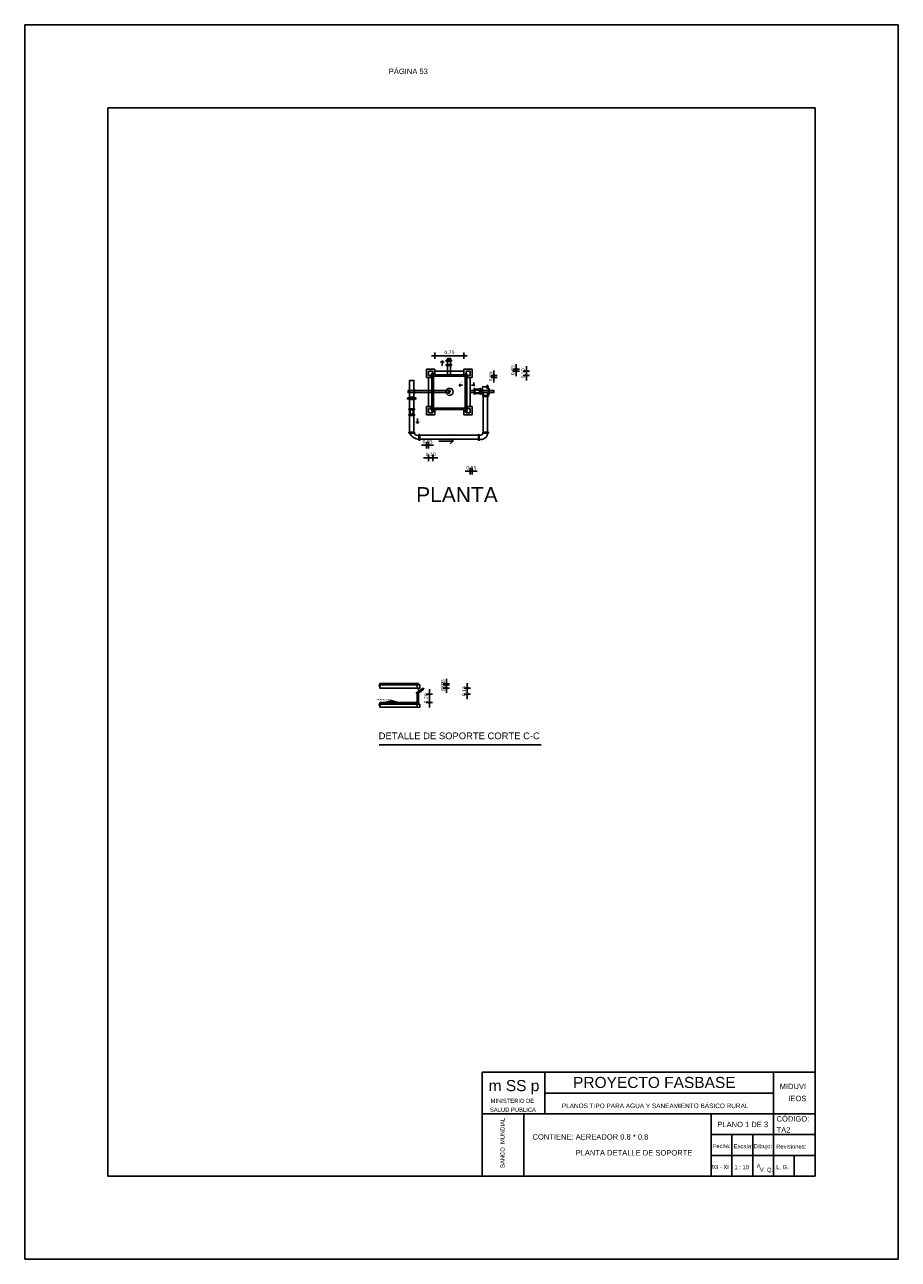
# Model space of a CAD drawing. Header units: metres. Extents: x 1959 to 4131, y 3282 to 4313.
# Tile 10 of 256: x 2065 to 2086, y 4281 to 4311. Entities that reach past the tile are written whole.
import ezdxf
from ezdxf.enums import TextEntityAlignment as Align

# ---------------------------------------------------------------- set-up
doc = ezdxf.new("R2010")
doc.units = ezdxf.units.M
for name, color, linetype in [('Cota', 7, 'Continuous'), ('Cotas', 7, 'Continuous'), ('Dibujo', 7, 'Continuous'), ('Plano', 1, 'Continuous'), ('Texto', 170, 'Continuous')]:
    doc.layers.add(name, color=color, linetype=linetype)
doc.styles.add('Annotative', font='arial.ttf')
doc.styles.get("Standard").update_dxf_attribs({"font": 'arial.ttf'})
doc.styles.add('verdana', font='verdana.ttf')
doc.dimstyles.new('ISO', dxfattribs={"dimtxt": 0.08, "dimasz": 0.06, "dimexe": 0.1, "dimexo": 0.1, "dimgap": 0.04, "dimtad": 1, "dimzin": 1, "dimdsep": 46, "dimtxsty": 'verdana', "dimblk1": 'PAB', "dimblk2": 'PAB', "dimsah": 1, "dimcen": 0, "dimse1": 1, "dimse2": 1, "dimclrd": 7, "dimclre": 8, "dimclrt": 7, "dimadec": 0, "dimazin": 0, "dimtfac": 1, "dimtix": 1, "dimtmove": 0, "dimatfit": 3, "dimldrblk": 'PAB', "dimfxl": 0.1, "dimtvp": 1, "dimtolj": 1, "dimtzin": 1, "dimarcsym": 0})

# ---------------------------------------------------------------- blocks, each defined once
blk = doc.blocks.new('PAB')
at = {"layer": 'Cotas'}
for p, q in [((-1.3, 0), (1.3, 0)), ((0, 1.3), (0, -1.3))]:
    blk.add_line(p, q, dxfattribs=at)
at = {"layer": 'Cotas', "const_width": 0.6}
blk.add_lwpolyline([(-0.3, 0, 1), (0.3, 0, 1)], format="xyb", close=True, dxfattribs=at)
blk = doc.blocks.new('*D1082')
at = {"layer": 'Cota', "color": 7, "lineweight": -2, "transparency": 16777216}
for p, q in [((2076.707, 4302.624), (2076.707, 4302.684)), ((2076.707, 4302.564), (2076.707, 4302.514)), ((2076.707, 4302.454), (2076.707, 4302.394))]:
    blk.add_line(p, q, dxfattribs=at)
at = {"layer": 'Defpoints', "color": 0, "transparency": 16777216}
for p in [(2075.651, 4302.564), (2075.651, 4302.514), (2076.707, 4302.514)]:
    blk.add_point(p, dxfattribs=at)
at = {"layer": 'Cota', "color": 7, "lineweight": -2, "transparency": 16777216, "xscale": 0.06, "yscale": 0.06, "zscale": 0.06}
for p, rotation in [((2076.707, 4302.564), 270), ((2076.707, 4302.514), 90)]:
    blk.add_blockref('PAB', p, dxfattribs=dict(at, rotation=rotation))
at = {"layer": 'Cota', "color": 7, "transparency": 16777216, "insert": (2076.625, 4302.539), "char_height": 0.08, "attachment_point": 5, "rotation": 90, "style": 'verdana'}
blk.add_mtext('\\A1;0.05', dxfattribs=at)
blk = doc.blocks.new('*D1083')
at = {"layer": 'Cota', "color": 7, "lineweight": -2, "transparency": 16777216}
for p, q in [((2076.95, 4302.574), (2076.95, 4302.634)), ((2076.95, 4302.514), (2076.95, 4302.414)), ((2076.95, 4302.354), (2076.95, 4302.294))]:
    blk.add_line(p, q, dxfattribs=at)
at = {"layer": 'Defpoints', "color": 0, "transparency": 16777216}
for p in [(2075.651, 4302.514), (2075.651, 4302.414), (2076.95, 4302.414)]:
    blk.add_point(p, dxfattribs=at)
at = {"layer": 'Cota', "color": 7, "lineweight": -2, "transparency": 16777216, "xscale": 0.06, "yscale": 0.06, "zscale": 0.06}
for p, rotation in [((2076.95, 4302.514), 270), ((2076.95, 4302.414), 90)]:
    blk.add_blockref('PAB', p, dxfattribs=dict(at, rotation=rotation))
at = {"layer": 'Cota', "color": 7, "transparency": 16777216, "insert": (2076.869, 4302.464), "char_height": 0.08, "attachment_point": 5, "rotation": 90, "style": 'verdana'}
blk.add_mtext('\\A1;0.10', dxfattribs=at)
blk = doc.blocks.new('*D1084')
at = {"layer": 'Cota', "color": 7, "lineweight": -2, "transparency": 16777216}
for p, q in [((2076.171, 4302.474), (2076.171, 4302.534)), ((2076.171, 4302.364), (2076.171, 4302.414)), ((2076.171, 4302.304), (2076.171, 4302.244))]:
    blk.add_line(p, q, dxfattribs=at)
at = {"layer": 'Defpoints', "color": 0, "transparency": 16777216}
for p in [(2075.651, 4302.414), (2075.651, 4302.364), (2076.171, 4302.414)]:
    blk.add_point(p, dxfattribs=at)
at = {"layer": 'Cota', "color": 7, "lineweight": -2, "transparency": 16777216, "xscale": 0.06, "yscale": 0.06, "zscale": 0.06}
for p, rotation in [((2076.171, 4302.414), 270), ((2076.171, 4302.364), 90)]:
    blk.add_blockref('PAB', p, dxfattribs=dict(at, rotation=rotation))
at = {"layer": 'Cota', "color": 7, "transparency": 16777216, "insert": (2076.09, 4302.389), "char_height": 0.08, "attachment_point": 5, "rotation": 90, "style": 'verdana'}
blk.add_mtext('\\A1;0.05', dxfattribs=at)
blk = doc.blocks.new('*D1085')
at = {"layer": 'Cota', "color": 7, "lineweight": -2, "transparency": 16777216}
blk.add_line((2075.391, 4302.887), (2074.811, 4302.887), dxfattribs=at)
at = {"layer": 'Defpoints', "color": 0, "transparency": 16777216}
for p in [(2074.751, 4302.887), (2074.751, 4302.514), (2075.451, 4302.514)]:
    blk.add_point(p, dxfattribs=at)
at = {"layer": 'Cota', "color": 7, "lineweight": -2, "transparency": 16777216, "xscale": 0.06, "yscale": 0.06, "zscale": 0.06, "rotation": 180}
blk.add_blockref('PAB', (2074.751, 4302.887), dxfattribs=at)
at = {"layer": 'Cota', "color": 7, "lineweight": -2, "transparency": 16777216, "xscale": 0.06, "yscale": 0.06, "zscale": 0.06}
blk.add_blockref('PAB', (2075.451, 4302.887), dxfattribs=at)
at = {"layer": 'Cota', "color": 7, "transparency": 16777216, "insert": (2075.101, 4302.969), "char_height": 0.08, "attachment_point": 5, "style": 'verdana'}
blk.add_mtext('\\A1;0.70', dxfattribs=at)
blk = doc.blocks.new('*D1086')
at = {"layer": 'Cota', "color": 7, "lineweight": -2, "transparency": 16777216}
for p, q in [((2074.491, 4300.736), (2074.431, 4300.736)), ((2074.551, 4300.736), (2074.601, 4300.736)), ((2074.661, 4300.736), (2074.721, 4300.736))]:
    blk.add_line(p, q, dxfattribs=at)
at = {"layer": 'Defpoints', "color": 0, "transparency": 16777216}
for p in [(2074.551, 4301.464), (2074.601, 4301.464), (2074.601, 4300.736)]:
    blk.add_point(p, dxfattribs=at)
at = {"layer": 'Cota', "color": 7, "lineweight": -2, "transparency": 16777216, "xscale": 0.06, "yscale": 0.06, "zscale": 0.06}
blk.add_blockref('PAB', (2074.551, 4300.736), dxfattribs=at)
at = {"layer": 'Cota', "color": 7, "lineweight": -2, "transparency": 16777216, "xscale": 0.06, "yscale": 0.06, "zscale": 0.06, "rotation": 180}
blk.add_blockref('PAB', (2074.601, 4300.736), dxfattribs=at)
at = {"layer": 'Cota', "color": 7, "transparency": 16777216, "insert": (2074.576, 4300.817), "char_height": 0.08, "attachment_point": 5, "style": 'verdana'}
blk.add_mtext('\\A1;0.05', dxfattribs=at)
blk = doc.blocks.new('*D1087')
at = {"layer": 'Cota', "color": 7, "lineweight": -2, "transparency": 16777216}
for p, q in [((2074.541, 4300.43), (2074.481, 4300.43)), ((2074.601, 4300.43), (2074.701, 4300.43)), ((2074.761, 4300.43), (2074.821, 4300.43))]:
    blk.add_line(p, q, dxfattribs=at)
at = {"layer": 'Defpoints', "color": 0, "transparency": 16777216}
for p in [(2074.601, 4301.514), (2074.701, 4301.514), (2074.701, 4300.43)]:
    blk.add_point(p, dxfattribs=at)
at = {"layer": 'Cota', "color": 7, "lineweight": -2, "transparency": 16777216, "xscale": 0.06, "yscale": 0.06, "zscale": 0.06}
blk.add_blockref('PAB', (2074.601, 4300.43), dxfattribs=at)
at = {"layer": 'Cota', "color": 7, "lineweight": -2, "transparency": 16777216, "xscale": 0.06, "yscale": 0.06, "zscale": 0.06, "rotation": 180}
blk.add_blockref('PAB', (2074.701, 4300.43), dxfattribs=at)
at = {"layer": 'Cota', "color": 7, "transparency": 16777216, "insert": (2074.651, 4300.512), "char_height": 0.08, "attachment_point": 5, "style": 'verdana'}
blk.add_mtext('\\A1;0.10', dxfattribs=at)
blk = doc.blocks.new('*D1088')
at = {"layer": 'Cota', "color": 7, "lineweight": -2, "transparency": 16777216}
for p, q in [((2075.541, 4300.11), (2075.481, 4300.11)), ((2075.651, 4300.11), (2075.601, 4300.11)), ((2075.711, 4300.11), (2075.771, 4300.11))]:
    blk.add_line(p, q, dxfattribs=at)
at = {"layer": 'Defpoints', "color": 0, "transparency": 16777216}
for p in [(2075.601, 4301.464), (2075.651, 4301.464), (2075.601, 4300.11)]:
    blk.add_point(p, dxfattribs=at)
at = {"layer": 'Cota', "color": 7, "lineweight": -2, "transparency": 16777216, "xscale": 0.06, "yscale": 0.06, "zscale": 0.06}
blk.add_blockref('PAB', (2075.601, 4300.11), dxfattribs=at)
at = {"layer": 'Cota', "color": 7, "lineweight": -2, "transparency": 16777216, "xscale": 0.06, "yscale": 0.06, "zscale": 0.06, "rotation": 180}
blk.add_blockref('PAB', (2075.651, 4300.11), dxfattribs=at)
at = {"layer": 'Cota', "color": 7, "transparency": 16777216, "insert": (2075.626, 4300.191), "char_height": 0.08, "attachment_point": 5, "style": 'verdana'}
blk.add_mtext('\\A1;0.05', dxfattribs=at)
blk = doc.blocks.new('*D1089')
at = {"layer": 'Cota', "color": 7, "lineweight": -2, "transparency": 16777216}
for p, q in [((2075.028, 4295.053), (2075.028, 4295.113)), ((2075.028, 4294.968), (2075.028, 4294.993)), ((2075.028, 4294.908), (2075.028, 4294.848))]:
    blk.add_line(p, q, dxfattribs=at)
at = {"layer": 'Defpoints', "color": 0, "transparency": 16777216}
for p in [(2074.36, 4294.993), (2074.36, 4294.968), (2075.028, 4294.993)]:
    blk.add_point(p, dxfattribs=at)
at = {"layer": 'Cota', "color": 7, "lineweight": -2, "transparency": 16777216, "xscale": 0.06, "yscale": 0.06, "zscale": 0.06}
for p, rotation in [((2075.028, 4294.993), 270), ((2075.028, 4294.968), 90)]:
    blk.add_blockref('PAB', p, dxfattribs=dict(at, rotation=rotation))
at = {"layer": 'Cota', "color": 7, "transparency": 16777216, "insert": (2074.946, 4294.981), "char_height": 0.08, "attachment_point": 5, "rotation": 90, "style": 'verdana'}
blk.add_mtext('\\A1;0.03', dxfattribs=at)
blk = doc.blocks.new('*D1090')
at = {"layer": 'Cota', "color": 7, "lineweight": -2, "transparency": 16777216}
for p, q in [((2075.028, 4295.028), (2075.028, 4295.088)), ((2075.028, 4294.968), (2075.028, 4294.893)), ((2075.028, 4294.833), (2075.028, 4294.773))]:
    blk.add_line(p, q, dxfattribs=at)
at = {"layer": 'Defpoints', "color": 0, "transparency": 16777216}
for p in [(2074.392, 4294.968), (2074.392, 4294.893), (2075.028, 4294.893)]:
    blk.add_point(p, dxfattribs=at)
at = {"layer": 'Cota', "color": 7, "lineweight": -2, "transparency": 16777216, "xscale": 0.06, "yscale": 0.06, "zscale": 0.06}
for p, rotation in [((2075.028, 4294.968), 270), ((2075.028, 4294.893), 90)]:
    blk.add_blockref('PAB', p, dxfattribs=dict(at, rotation=rotation))
at = {"layer": 'Cota', "color": 7, "transparency": 16777216, "insert": (2074.946, 4294.931), "char_height": 0.08, "attachment_point": 5, "rotation": 90, "style": 'verdana'}
blk.add_mtext('\\A1;0.08', dxfattribs=at)
blk = doc.blocks.new('*D1091')
at = {"layer": 'Cota', "color": 7, "lineweight": -2, "transparency": 16777216}
for p, q in [((2075.531, 4294.953), (2075.531, 4295.013)), ((2075.531, 4294.893), (2075.531, 4294.743)), ((2075.531, 4294.683), (2075.531, 4294.623))]:
    blk.add_line(p, q, dxfattribs=at)
at = {"layer": 'Defpoints', "color": 0, "transparency": 16777216}
for p in [(2074.36, 4294.893), (2074.36, 4294.743), (2075.531, 4294.743)]:
    blk.add_point(p, dxfattribs=at)
at = {"layer": 'Cota', "color": 7, "lineweight": -2, "transparency": 16777216, "xscale": 0.06, "yscale": 0.06, "zscale": 0.06}
for p, rotation in [((2075.531, 4294.893), 270), ((2075.531, 4294.743), 90)]:
    blk.add_blockref('PAB', p, dxfattribs=dict(at, rotation=rotation))
at = {"layer": 'Cota', "color": 7, "transparency": 16777216, "insert": (2075.449, 4294.818), "char_height": 0.08, "attachment_point": 5, "rotation": 90, "style": 'verdana'}
blk.add_mtext('\\A1;0.15', dxfattribs=at)
blk = doc.blocks.new('*D1092')
at = {"layer": 'Cota', "color": 7, "lineweight": -2, "transparency": 16777216}
for p, q in [((2074.619, 4294.803), (2074.619, 4294.863)), ((2074.619, 4294.743), (2074.619, 4294.543)), ((2074.619, 4294.483), (2074.619, 4294.423))]:
    blk.add_line(p, q, dxfattribs=at)
at = {"layer": 'Defpoints', "color": 0, "transparency": 16777216}
for p in [(2074.36, 4294.743), (2074.36, 4294.543), (2074.619, 4294.543)]:
    blk.add_point(p, dxfattribs=at)
at = {"layer": 'Cota', "color": 7, "lineweight": -2, "transparency": 16777216, "xscale": 0.06, "yscale": 0.06, "zscale": 0.06}
for p, rotation in [((2074.619, 4294.743), 270), ((2074.619, 4294.543), 90)]:
    blk.add_blockref('PAB', p, dxfattribs=dict(at, rotation=rotation))
at = {"layer": 'Cota', "color": 7, "transparency": 16777216, "insert": (2074.538, 4294.643), "char_height": 0.08, "attachment_point": 5, "rotation": 90, "style": 'verdana'}
blk.add_mtext('\\A1;0.20', dxfattribs=at)

msp = doc.modelspace()

# ---------------------------------------------------------------- linework, layer by layer
at = {"layer": 'Dibujo', "color": 0, "linetype": 'ByBlock'}
for p, q in [((2064.891, 4310.85), (2085.891, 4310.85)), ((2064.891, 4281.15), (2064.891, 4310.85)), ((2064.891, 4310.85), (2067.891, 4310.85)), ((2064.891, 4310.85), (2067.391, 4310.85)), ((2085.891, 4310.85), (2085.891, 4281.15)), ((2066.891, 4308.85), (2066.891, 4283.15)), ((2083.891, 4308.85), (2066.891, 4308.85)), ((2083.891, 4308.85), (2083.891, 4283.15)), ((2075.891, 4285.65), (2075.891, 4283.15)), ((2083.891, 4285.65), (2075.891, 4285.65)), ((2077.391, 4285.65), (2077.391, 4284.65)), ((2082.891, 4283.15), (2082.891, 4285.65)), ((2082.891, 4285.15), (2077.391, 4285.15)), ((2083.891, 4284.65), (2075.891, 4284.65)), ((2076.891, 4284.65), (2076.891, 4283.15)), ((2076.891, 4283.15), (2076.891, 4284.65)), ((2081.391, 4283.15), (2081.391, 4284.65)), ((2083.891, 4284.15), (2081.391, 4284.15)), ((2081.891, 4283.15), (2081.891, 4284.15)), ((2082.391, 4283.15), (2082.391, 4284.15)), ((2083.891, 4283.65), (2081.391, 4283.65)), ((2083.391, 4283.15), (2083.391, 4283.65)), ((2083.891, 4283.15), (2066.891, 4283.15)), ((2085.891, 4281.15), (2064.891, 4281.15))]:
    msp.add_line(p, q, dxfattribs=at)
at = {"layer": 'Plano'}
for p, q in [((2074.551, 4302.564), (2074.551, 4302.364)), ((2074.751, 4302.564), (2074.551, 4302.564)), ((2074.551, 4302.364), (2074.678, 4302.364)), ((2074.551, 4302.364), (2074.601, 4302.364)), ((2074.601, 4302.414), (2074.601, 4302.514)), ((2074.601, 4302.514), (2074.701, 4302.514)), ((2074.658, 4302.414), (2074.601, 4302.414)), ((2074.601, 4302.364), (2074.601, 4301.664)), ((2074.701, 4302.514), (2074.701, 4302.46)), ((2074.751, 4302.426), (2074.751, 4302.564)), ((2074.751, 4302.564), (2074.751, 4302.514)), ((2074.751, 4302.514), (2075.451, 4302.514)), ((2075.451, 4302.564), (2075.451, 4302.426)), ((2075.651, 4302.564), (2075.451, 4302.564)), ((2075.501, 4302.448), (2075.501, 4302.514)), ((2075.501, 4302.514), (2075.601, 4302.514)), ((2075.519, 4302.364), (2075.651, 4302.364)), ((2075.601, 4302.414), (2075.533, 4302.414)), ((2075.601, 4302.514), (2075.601, 4302.414)), ((2075.601, 4301.664), (2075.601, 4302.364)), ((2075.651, 4302.364), (2075.651, 4302.564)), ((2075.651, 4302.564), (2075.651, 4302.514)), ((2074.551, 4301.664), (2074.551, 4301.464)), ((2074.678, 4301.664), (2074.551, 4301.664)), ((2074.551, 4301.464), (2074.751, 4301.464)), ((2074.601, 4301.514), (2074.601, 4301.614)), ((2074.601, 4301.614), (2074.653, 4301.614)), ((2074.701, 4301.514), (2074.601, 4301.514)), ((2074.701, 4301.552), (2074.701, 4301.514)), ((2074.751, 4301.464), (2074.751, 4301.595)), ((2075.451, 4301.595), (2075.451, 4301.464)), ((2075.451, 4301.464), (2075.651, 4301.464)), ((2075.501, 4301.514), (2075.501, 4301.539)), ((2075.601, 4301.514), (2075.501, 4301.514)), ((2075.651, 4301.664), (2075.519, 4301.664)), ((2075.528, 4301.614), (2075.601, 4301.614)), ((2075.651, 4301.664), (2075.601, 4301.664)), ((2075.601, 4301.614), (2075.601, 4301.514)), ((2075.651, 4301.464), (2075.651, 4301.664)), ((2073.398, 4294.957), (2073.431, 4294.958)), ((2073.454, 4294.945), (2073.398, 4294.957)), ((2073.417, 4294.938), (2073.454, 4294.945)), ((2073.432, 4294.928), (2073.417, 4294.938)), ((2073.431, 4294.958), (2073.431, 4294.968)), ((2073.432, 4294.893), (2073.432, 4294.928)), ((2074.36, 4294.993), (2074.36, 4294.968)), ((2074.326, 4294.893), (2073.432, 4294.893)), ((2074.36, 4294.893), (2074.36, 4294.812)), ((2073.398, 4294.496), (2073.431, 4294.497)), ((2073.454, 4294.484), (2073.398, 4294.496)), ((2073.417, 4294.477), (2073.454, 4294.484)), ((2073.432, 4294.467), (2073.417, 4294.477)), ((2073.431, 4294.497), (2073.431, 4294.507)), ((2073.432, 4294.432), (2073.432, 4294.467)), ((2074.326, 4294.432), (2073.432, 4294.432))]:
    msp.add_line(p, q, dxfattribs=at)
for points in [[(2075.154, 4302.758), (2075.02, 4302.758), (2075.02, 4302.777), (2075.154, 4302.777)], [(2075.154, 4302.654), (2075.02, 4302.654), (2075.02, 4302.673), (2075.154, 4302.673)], [(2075.055, 4302.777), (2075.127, 4302.777), (2075.127, 4302.822), (2075.055, 4302.822)], [(2075.055, 4302.673), (2075.127, 4302.673), (2075.127, 4302.758), (2075.055, 4302.758)], [(2075.055, 4302.426), (2075.127, 4302.426), (2075.127, 4302.654), (2075.055, 4302.654)], [(2074.698, 4302.404), (2075.5, 4302.404), (2075.5, 4301.612), (2074.698, 4301.612)], [(2074.118, 4302.049), (2074.106, 4302.049), (2074.106, 4302), (2074.118, 4302)], [(2074.248, 4302.07), (2074.264, 4302.07), (2074.264, 4301.982), (2074.248, 4301.982)], [(2075.085, 4302.066), (2075.099, 4302.066), (2075.099, 4301.985), (2075.085, 4301.985)], [(2075.692, 4301.96), (2075.692, 4302.096), (2075.711, 4302.096), (2075.711, 4301.96)], [(2075.83, 4301.96), (2075.83, 4302.096), (2075.849, 4302.096), (2075.849, 4301.96)], [(2075.881, 4301.96), (2075.881, 4302.096), (2075.9, 4302.096), (2075.9, 4301.96)], [(2076.04, 4301.96), (2076.04, 4302.096), (2076.058, 4302.096), (2076.058, 4301.96)], [(2074.091, 4301.87), (2074.296, 4301.87), (2074.296, 4301.849), (2074.091, 4301.849)], [(2074.137, 4302.027), (2074.118, 4302.027), (2074.118, 4302.022), (2074.137, 4302.022)], [(2074.128, 4301.889), (2074.264, 4301.889), (2074.264, 4301.87), (2074.128, 4301.87)], [(2074.128, 4301.849), (2074.264, 4301.849), (2074.264, 4301.83), (2074.128, 4301.83)], [(2074.145, 4302.032), (2074.137, 4302.032), (2074.137, 4302.017), (2074.145, 4302.017)], [(2075.903, 4301.927), (2076.039, 4301.927), (2076.039, 4301.909), (2075.903, 4301.909)], [(2074.128, 4301.608), (2074.264, 4301.608), (2074.264, 4301.589), (2074.128, 4301.589)], [(2074.128, 4301.47), (2074.264, 4301.47), (2074.264, 4301.451), (2074.128, 4301.451)], [(2074.128, 4301.045), (2074.264, 4301.045), (2074.264, 4301.027), (2074.128, 4301.027)], [(2074.386, 4300.989), (2074.386, 4300.853), (2074.367, 4300.853), (2074.367, 4300.989)], [(2075.817, 4300.989), (2075.817, 4300.853), (2075.798, 4300.853), (2075.798, 4300.989)], [(2075.901, 4301.045), (2076.037, 4301.045), (2076.037, 4301.026), (2075.901, 4301.026)], [(2074.36, 4295.004), (2073.432, 4295.004), (2073.432, 4294.968), (2074.36, 4294.968)], [(2073.548, 4295.004), (2073.58, 4295.004), (2073.58, 4294.968), (2073.548, 4294.968)], [(2073.685, 4295.004), (2073.717, 4295.004), (2073.717, 4294.968), (2073.685, 4294.968)], [(2073.838, 4295.004), (2073.869, 4295.004), (2073.869, 4294.968), (2073.838, 4294.968)], [(2073.984, 4295.004), (2074.016, 4295.004), (2074.016, 4294.968), (2073.984, 4294.968)], [(2074.143, 4295.004), (2074.174, 4295.004), (2074.174, 4294.968), (2074.143, 4294.968)], [(2074.251, 4295.004), (2074.282, 4295.004), (2074.282, 4294.968), (2074.251, 4294.968)], [(2074.392, 4294.968), (2074.326, 4294.968), (2074.326, 4294.893), (2074.392, 4294.893)], [(2074.486, 4294.862), (2074.466, 4294.89), (2074.305, 4294.771), (2074.326, 4294.743)], [(2074.36, 4294.743), (2074.326, 4294.743), (2074.326, 4294.543), (2074.36, 4294.543)], [(2074.36, 4294.543), (2073.432, 4294.543), (2073.432, 4294.507), (2074.36, 4294.507)], [(2073.548, 4294.543), (2073.58, 4294.543), (2073.58, 4294.507), (2073.548, 4294.507)], [(2073.697, 4294.543), (2073.729, 4294.543), (2073.729, 4294.507), (2073.697, 4294.507)], [(2073.85, 4294.543), (2073.881, 4294.543), (2073.881, 4294.507), (2073.85, 4294.507)], [(2074, 4294.543), (2074.032, 4294.543), (2074.032, 4294.507), (2074, 4294.507)], [(2074.147, 4294.543), (2074.178, 4294.543), (2074.178, 4294.507), (2074.147, 4294.507)], [(2074.254, 4294.543), (2074.285, 4294.543), (2074.285, 4294.507), (2074.254, 4294.507)], [(2074.392, 4294.507), (2074.326, 4294.507), (2074.326, 4294.432), (2074.392, 4294.432)]]:
    msp.add_lwpolyline(points, close=True, dxfattribs=at)
for points in [[(2074.678, 4302.426), (2074.658, 4302.426), (2074.658, 4302.392), (2074.678, 4302.392)], [(2074.717, 4301.612), (2074.717, 4301.552), (2074.678, 4301.552), (2074.678, 4302.46), (2074.717, 4302.46), (2074.717, 4302.404)], [(2075.48, 4302.426), (2074.717, 4302.426)], [(2074.717, 4302.392), (2074.717, 4301.628)], [(2074.717, 4302.392), (2075.48, 4302.392)], [(2075.48, 4302.404), (2075.48, 4302.448), (2075.519, 4302.448), (2075.519, 4301.539), (2075.48, 4301.539), (2075.48, 4301.612)], [(2075.48, 4301.628), (2075.48, 4302.392)], [(2075.519, 4302.392), (2075.533, 4302.392), (2075.533, 4302.426), (2075.519, 4302.426)], [(2074.145, 4301.889), (2074.145, 4302.291), (2074.248, 4302.291), (2074.248, 4301.889)], [(2074.248, 4302.048), (2074.145, 4302.048), (2074.145, 4302.005), (2074.248, 4302.005)], [(2074.264, 4302.005), (2075.085, 4302.005), (2075.085, 4302.048), (2074.264, 4302.048)], [(2075.692, 4302.005), (2075.601, 4302.005), (2075.601, 4302.048), (2075.692, 4302.048)], [(2075.711, 4302.081), (2075.83, 4302.081)], [(2075.849, 4302.048), (2075.881, 4302.048)], [(2075.9, 4302.048), (2076.018, 4302.048)], [(2076.018, 4302.048), (2076.04, 4302.048)], [(2076.058, 4302.048), (2076.17, 4302.048), (2076.17, 4302.005), (2076.058, 4302.005)], [(2074.145, 4301.608), (2074.145, 4301.83)], [(2074.248, 4301.83), (2074.248, 4301.608)], [(2075.83, 4301.978), (2075.711, 4301.978)], [(2075.881, 4302.005), (2075.849, 4302.005)], [(2076.018, 4302.005), (2075.9, 4302.005)], [(2075.915, 4301.927), (2075.915, 4302.005)], [(2075.915, 4301.045), (2075.915, 4301.909)], [(2076.018, 4302.005), (2076.018, 4301.927)], [(2076.04, 4302.005), (2076.018, 4302.005)], [(2076.018, 4301.909), (2076.018, 4301.045)], [(2074.145, 4301.47), (2074.145, 4301.589)], [(2074.145, 4301.027), (2074.145, 4301.451)], [(2074.248, 4301.589), (2074.248, 4301.47)], [(2074.248, 4301.451), (2074.248, 4301.027)], [(2074.678, 4301.628), (2074.653, 4301.628), (2074.653, 4301.595), (2074.678, 4301.595)], [(2075.48, 4301.628), (2074.717, 4301.628)], [(2074.717, 4301.595), (2075.48, 4301.595)], [(2075.519, 4301.595), (2075.528, 4301.595), (2075.528, 4301.628), (2075.519, 4301.628)], [(2075.798, 4300.974), (2074.386, 4300.974)], [(2074.386, 4300.878), (2075.798, 4300.878)], [(2076.018, 4301.027), (2076.018, 4301.026)]]:
    msp.add_lwpolyline(points, dxfattribs=at)
msp.add_circle((2075.105, 4302.019), 0.0864, dxfattribs=at)
for centre, radius, start, end in [((2074.168, 4302.027), 0.0227, 107.2096, 252.7904), ((2075.1, 4302.027), 0.0217, 268.1872, 91.8128), ((2074.377, 4301.133), 0.255, 204.7322, 267.8705), ((2074.339, 4301.07), 0.101, 205.8045, 286.4739), ((2075.863, 4301.026), 0.155, 252.5899, 0.1071), ((2075.836, 4301.056), 0.0843, 256.613, 339.27)]:
    msp.add_arc(centre, radius, start, end, dxfattribs=at)
for centre, major_axis in [((2075.768, 4302.028), (-0.0567, 0)), ((2074.195, 4301.532), (0, 0.0567))]:
    msp.add_ellipse(centre, major_axis=major_axis, ratio=0.644068, dxfattribs=at)
at = {"layer": 'Texto'}
for p, q in [((2074.931, 4302.764), (2074.89, 4302.723)), ((2074.93, 4302.642), (2074.931, 4302.764)), ((2074.931, 4302.764), (2074.972, 4302.723)), ((2075.348, 4302.179), (2075.33, 4302.179)), ((2075.348, 4302.213), (2075.348, 4302.146)), ((2075.348, 4302.179), (2075.412, 4302.179)), ((2075.634, 4302.179), (2075.708, 4302.179)), ((2075.69, 4302.239), (2075.69, 4302.157)), ((2075.892, 4302.138), (2076.044, 4302.138)), ((2076.044, 4302.138), (2075.99, 4302.095)), ((2076.044, 4302.138), (2075.997, 4302.185)), ((2074.336, 4301.255), (2074.295, 4301.297)), ((2074.336, 4301.377), (2074.336, 4301.255)), ((2074.336, 4301.255), (2074.377, 4301.297)), ((2075.19, 4300.834), (2075.135, 4300.895)), ((2074.85, 4300.834), (2075.19, 4300.834)), ((2075.19, 4300.834), (2075.115, 4300.769)), ((2073.709, 4294.59), (2073.56, 4294.543)), ((2073.709, 4294.59), (2073.709, 4294.543)), ((2073.709, 4294.59), (2073.864, 4294.543)), ((2073.413, 4293.528), (2077.309, 4293.528))]:
    msp.add_line(p, q, dxfattribs=at)

# ---------------------------------------------------------------- texts
at = {"layer": 'Dibujo', "color": 0, "linetype": 'ByBlock'}
for s, height, p in [('m SS p', 0.2662, (2076.044, 4285.195)), ('PROYECTO FASBASE', 0.26624, (2078.074, 4285.271)), ('PLANOS TIPO PARA AGUA Y SANEAMIENTO BÁSICO RURAL', 0.11076, (2077.802, 4284.786))]:
    msp.add_text(s, height=height, dxfattribs=at).set_placement(p)
at = {"layer": 'Dibujo', "color": 0, "linetype": 'ByBlock', "style": 'Annotative'}
for s, p in [('MIDUVI', (2083.04, 4285.244)), ('IEOS', (2083.248, 4284.954)), ('CÓDIGO:', (2082.966, 4284.465)), ('PLANO 1 DE 3', (2081.542, 4284.329)), ('TA2', (2082.965, 4284.196)), ('CONTIENE: AEREADOR 0.8 * 0.8 ', (2077.098, 4284.029))]:
    msp.add_text(s, height=0.13, dxfattribs=at).set_placement(p)
at = {"layer": 'Dibujo', "color": 0, "linetype": 'ByBlock'}
for s, p in [('SALUD PÚBLICA', (2076.627, 4284.697)), ('MINISTERIO DE', (2076.615, 4284.912)), ('Fecha:', (2081.646, 4283.827)), ('Escala:', (2082.163, 4283.822)), ('Dibujo:', (2082.639, 4283.822)), ('Revisiones:', (2083.317, 4283.811)), ('93 - XI', (2081.613, 4283.32)), ('1 : 10', (2082.126, 4283.318)), ('A', (2082.534, 4283.345)), ('V. Q.', (2082.722, 4283.252)), ('L. G. ', (2083.126, 4283.318))]:
    msp.add_text(s, height=0.1, dxfattribs=at).set_placement(p, align=Align.CENTER)
msp.add_text('BANCO  MUNDIAL', height=0.1, rotation=90, dxfattribs=at).set_placement((2076.428, 4283.951), align=Align.CENTER)
at = {"layer": 'Dibujo', "color": 0, "linetype": 'ByBlock', "char_height": 0.13, "width": 2.90393, "attachment_point": 1}
for s, insert in [('PÁGINA 53', (2073.644, 4309.793)), ('PLANTA DETALLE DE SOPORTE', (2078.135, 4283.777))]:
    msp.add_mtext(s, dxfattribs=dict(at, insert=insert))
at = {"layer": 'Texto'}
for s, height, p in [('C', 0.0327, (2075.374, 4302.229)), ('C', 0.0327, (2075.631, 4302.233)), ('PLANTA', 0.361, (2074.301, 4299.364)), ('ORIFICIO θ 5mm', 0.03205, (2073.349, 4294.594)), ('DETALLE DE SOPORTE CORTE C-C', 0.16203, (2073.401, 4293.661))]:
    msp.add_text(s, height=height, dxfattribs=at).set_placement(p)

# ---------------------------------------------------------------- dimensions: what is measured, and where the dimension line sits
at = {"layer": 'Cota'}
for base, p1, p2, picture, middle in [((2074.751, 4302.887), (2075.451, 4302.514), (2074.751, 4302.514), '*D1085', (2075.101, 4302.969)), ((2074.601, 4300.736), (2074.551, 4301.464), (2074.601, 4301.464), '*D1086', (2074.576, 4300.817)), ((2074.701, 4300.43), (2074.601, 4301.514), (2074.701, 4301.514), '*D1087', (2074.651, 4300.512)), ((2075.601, 4300.11), (2075.651, 4301.464), (2075.601, 4301.464), '*D1088', (2075.626, 4300.191))]:
    dim = msp.add_linear_dim(base=base, p1=p1, p2=p2, dimstyle='ISO', dxfattribs=at)
    dim.commit()
    dim.dimension.update_dxf_attribs({"geometry": picture, "text_midpoint": middle})
for base, p1, p2, picture, middle in [((2076.707, 4302.514), (2075.651, 4302.564), (2075.651, 4302.514), '*D1082', (2076.625, 4302.539)), ((2076.95, 4302.414), (2075.651, 4302.514), (2075.651, 4302.414), '*D1083', (2076.869, 4302.464)), ((2076.171, 4302.414), (2075.651, 4302.364), (2075.651, 4302.414), '*D1084', (2076.09, 4302.389)), ((2075.027660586, 4294.993007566), (2074.360431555, 4294.968007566), (2074.360431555, 4294.993007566), '*D1089', (2074.945995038, 4294.980507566)), ((2075.531, 4294.743), (2074.36, 4294.893), (2074.36, 4294.743), '*D1091', (2075.449, 4294.818)), ((2075.027660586, 4294.893007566), (2074.392120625, 4294.968007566), (2074.392120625, 4294.893007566), '*D1090', (2074.945833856, 4294.930507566)), ((2074.619, 4294.543), (2074.36, 4294.743), (2074.36, 4294.543), '*D1092', (2074.538, 4294.643))]:
    dim = msp.add_linear_dim(base=base, p1=p1, p2=p2, angle=90, dimstyle='ISO', dxfattribs=at)
    dim.commit()
    dim.dimension.update_dxf_attribs({"geometry": picture, "text_midpoint": middle})

doc.saveas('drawing.dxf')
